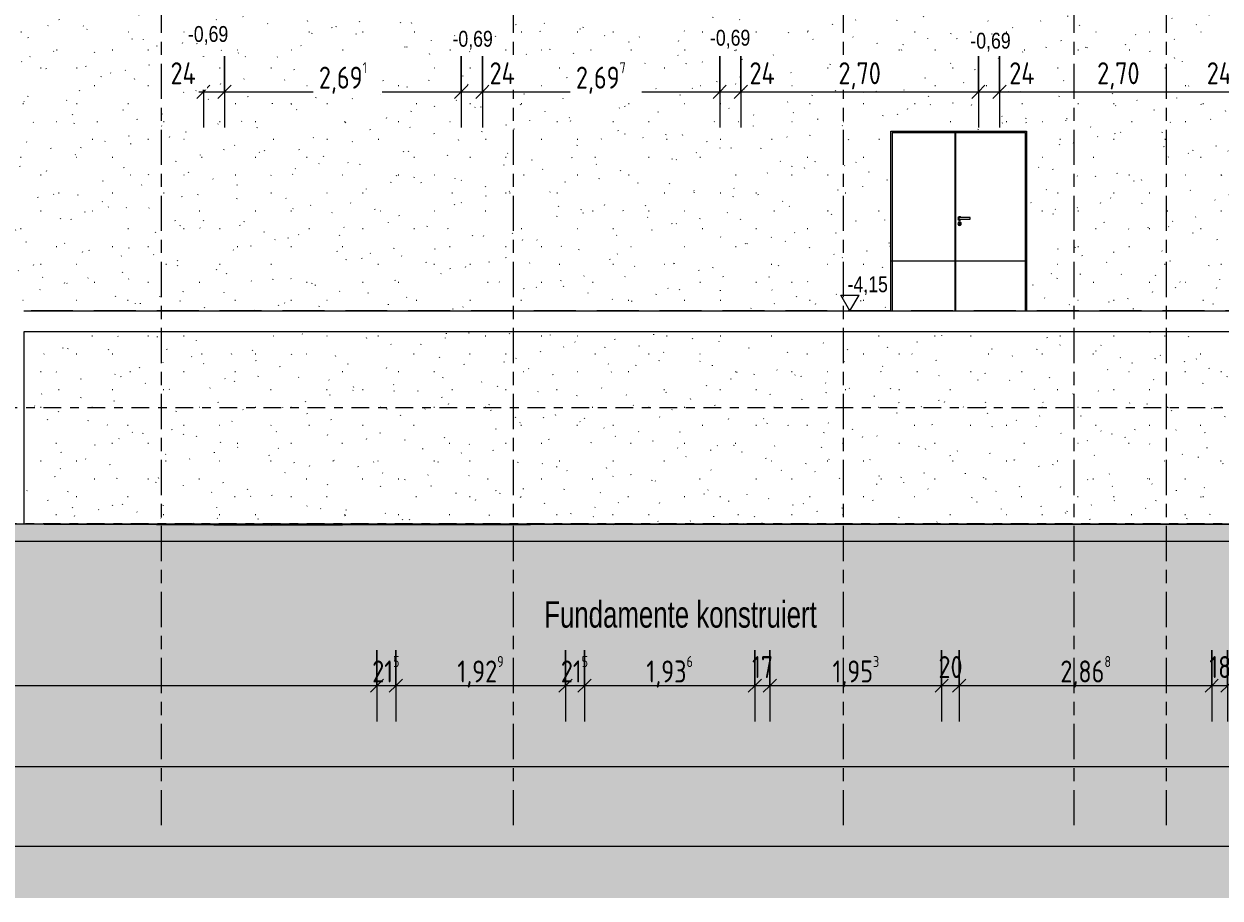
# Model space of a CAD drawing. Header units: metres. Extents: x -28 to 176, y -14 to 869.
# Tile 52 of 60: x 79 to 92, y -14 to -4. Entities that reach past the tile are written whole.
import ezdxf

# ---------------------------------------------------------------- set-up
doc = ezdxf.new("R2010")
doc.units = ezdxf.units.M
for name, pattern in [('_Ebene_', [0.4, 0.2, -0.1, 0, -0.1]), ('_Rasterlinie_', [0.75, 0.4, -0.1, 0.15, -0.1]), ('Abgebrochen', [0.714375, 0.47625, -0.238125])]:
    doc.linetypes.add(name, pattern=pattern)
for name, color, linetype, lineweight in [('A_Bem', 7, 'Continuous', 5), ('A_Bem-100', 7, 'Continuous', 5), ('A_Detailelemente', 7, 'Continuous', 9), ('A_Ebenen', 130, 'Continuous', 5), ('A_Geschossdecken', 7, 'Continuous', 5), ('A_Geschossdecken_Schraffur', 7, 'Continuous', 5), ('A_Hoehenkoten', 124, 'Continuous', 5), ('A_Linien_Feine Linien', 7, 'Continuous', 5), ('A_Linien_Raumtrennung', 7, 'Continuous', 5), ('A_Notizen', 130, 'Continuous', 5), ('A_Raster', 128, 'Continuous', 5), ('A_Tuer', 128, 'Continuous', 5), ('A_Türen_Element', 128, 'Continuous', 5), ('A_Türen_Rahmen', 128, 'Continuous', 5), ('A_Wand', 244, 'Continuous', 5), ('A_Wände_Oberflächenschraffur', 244, 'Continuous', 5)]:
    doc.layers.add(name, color=color, linetype=linetype, lineweight=lineweight)
doc.styles.add('Arial', font='arial.ttf', dxfattribs={"width": 0.8, "height": 0.18})
doc.styles.add('Arial_1', font='arial.ttf', dxfattribs={"width": 0.7, "height": 0.3})
doc.styles.add('ISOCPEUR_1', font='isocpeur.ttf', dxfattribs={"width": 0.8, "height": 0.25})
doc.dimstyles.new('BLB-Standard_2_5_Aussen', dxfattribs={"dimscale": 0.3048, "dimtxt": 0.248995, "dimasz": 0.492126, "dimexe": 1.32874, "dimexo": 0.0625, "dimgap": 0.032808, "dimtad": 1, "dimrnd": 0.001, "dimzin": 0, "dimdsep": 46, "dimtxsty": 'ISOCPEUR_1', "dimblk1": 'OBLIQUE', "dimblk2": 'OBLIQUE', "dimsah": 1, "dimcen": 0.09, "dimdle": 0.164042, "dimazin": 0, "dimtfac": 1, "dimtdec": 4, "dimtix": 1, "dimtmove": 0, "dimatfit": 3, "dimfxl": 1.32874, "dimfxlon": 1, "dimtvp": 1, "dimtolj": 1, "dimtzin": 0, "dimarcsym": 2})
doc.dimstyles.new('BLB-Standard_2_5_Aussen_1', dxfattribs={"dimscale": 0.3048, "dimtxt": 0.248995, "dimasz": 0.492126, "dimexe": 1.32874, "dimexo": 0.0625, "dimgap": 0.032808, "dimtad": 1, "dimdec": 1, "dimlfac": 100, "dimrnd": 0.1, "dimdsep": 46, "dimtxsty": 'ISOCPEUR_1', "dimblk1": 'OBLIQUE', "dimblk2": 'OBLIQUE', "dimsah": 1, "dimcen": 0.09, "dimdle": 0.164042, "dimazin": 0, "dimtfac": 1, "dimtdec": 4, "dimtix": 1, "dimtmove": 0, "dimatfit": 3, "dimfxl": 1.32874, "dimfxlon": 1, "dimtvp": 1, "dimtolj": 1, "dimtzin": 0, "dimarcsym": 2})
doc.dimstyles.new('BLB-Standard_2_5_Aussen_maskiert', dxfattribs={"dimscale": 0.3048, "dimtxt": 0.248995, "dimasz": 0.492126, "dimexe": 1.32874, "dimexo": 0.0625, "dimgap": 0.032808, "dimtad": 1, "dimrnd": 0.001, "dimzin": 0, "dimdsep": 46, "dimtxsty": 'ISOCPEUR_1', "dimblk1": 'OBLIQUE', "dimblk2": 'OBLIQUE', "dimsah": 1, "dimcen": 0.09, "dimdle": 0.164042, "dimazin": 0, "dimtfac": 1, "dimtdec": 4, "dimtix": 1, "dimtmove": 0, "dimatfit": 3, "dimfxl": 1.32874, "dimfxlon": 1, "dimtvp": 1, "dimtfill": 1, "dimtolj": 1, "dimtzin": 0, "dimarcsym": 2})
doc.dimstyles.new('BLB-Standard_2_5_Aussen_maskiert_2', dxfattribs={"dimscale": 0.3048, "dimtxt": 0.248995, "dimasz": 0.492126, "dimexe": 1.32874, "dimexo": 0.0625, "dimgap": 0.032808, "dimtad": 1, "dimdec": 1, "dimlfac": 100, "dimrnd": 0.1, "dimdsep": 46, "dimtxsty": 'ISOCPEUR_1', "dimblk1": 'OBLIQUE', "dimblk2": 'OBLIQUE', "dimsah": 1, "dimcen": 0.09, "dimdle": 0.164042, "dimazin": 0, "dimtfac": 1, "dimtdec": 4, "dimtix": 1, "dimtmove": 2, "dimatfit": 3, "dimfxl": 1.32874, "dimfxlon": 1, "dimtvp": 1, "dimtfill": 1, "dimtolj": 1, "dimtzin": 0, "dimarcsym": 2})
pattern_1 = [(0, (65.61918, 18.958), (0.813, 0.203), [0.007, -0.603, 0.007, -0.603, -3.251]), (0, (65.61918, 18.958), (0.813, 0.203), [-1.219, 0.007, -1.212, 0.007, -0.603, -1.422]), (0, (65.61918, 18.958), (0.813, 0.203), [-3.048, 0.007, -0.4, 0.007, -1.009]), (120, (65.92418, 19.06), (-0.5823032, 0.6025787), [0.007, -0.603, 0.007, -0.603, -3.251]), (120, (65.92418, 19.06), (-0.5823032, 0.6025787), [-1.219, 0.007, -1.212, 0.007, -0.603, -1.422]), (120, (65.92418, 19.06), (-0.5823032, 0.6025787), [-3.048, 0.007, -0.4, 0.007, -1.009]), (240, (66.02618, 19.466), (-0.2306968, -0.8055787), [0.007, -0.603, 0.007, -0.603, -3.251]), (240, (66.02618, 19.466), (-0.2306968, -0.8055787), [-1.219, 0.007, -1.212, 0.007, -0.603, -1.422]), (240, (66.02618, 19.466), (-0.2306968, -0.8055787), [-3.048, 0.007, -0.4, 0.007, -1.009])]

# ---------------------------------------------------------------- blocks, each defined once
blk = doc.blocks.new('TU DF 2 - Stahl-Eckzarge flächenbündig - DL - 1200 x 2001-8070514-D')
at = {"layer": 'A_Tuer', "color": 250, "lineweight": 9}
for p, q in [((17.048, -5.969), (17.048, -5.957)), ((17.05, -5.875), (17.05, -5.875)), ((17.05, -5.885), (17.05, -5.885)), ((17.17, -5.885), (17.05, -5.885)), ((17.05, -5.885), (17.05, -5.885)), ((17.17, -5.885), (17.05, -5.885)), ((17.05, -5.905), (17.05, -5.905)), ((17.05, -5.905), (17.17, -5.905)), ((17.05, -5.905), (17.05, -5.905)), ((17.05, -5.905), (17.17, -5.905)), ((17.05, -5.915), (17.05, -5.915)), ((17.05, -5.935), (17.05, -5.935)), ((17.05, -5.975), (17.05, -5.975)), ((17.053, -5.957), (17.053, -5.969))]:
    blk.add_line(p, q, dxfattribs=at)
for centre, major_axis, ratio, start_param, end_param in [((17.05, -5.895), (0, 0.02), 0.999999, 5.235988, 7.853982), ((17.05, -5.895), (0, 0.02), 0.999999, 1.570796, 4.18879), ((17.05, -5.955), (0, 0.02), 0.999999, 4.712389, 7.853982), ((17.05, -5.955), (0, 0.02), 0.999999, 1.570796, 4.712389), ((17.05, -5.95), (0, 0.00699), 0.999999, 3.491891, 9.074479), ((17.05, -5.969), (0, 0.0024), 0.999999, 1.570796, 4.712389), ((17.17, -5.895), (0, 0.01), 0.001043, 4.712389, 6.283185), ((17.17, -5.895), (0, 0.01), 0.001043, 4.712389, 6.283185), ((17.17, -5.895), (0, 0.01), 0.001043, 3.141593, 4.712389), ((17.17, -5.895), (0, 0.01), 0.001043, 3.141593, 4.712389)]:
    blk.add_ellipse(centre, major_axis=major_axis, ratio=ratio, start_param=start_param, end_param=end_param, dxfattribs=at)
for points, knots in [([(17.04, -5.895), (17.04, -5.894), (17.04, -5.893), (17.041, -5.891), (17.042, -5.89), (17.042, -5.889), (17.043, -5.889), (17.043, -5.888), (17.044, -5.887), (17.045, -5.887), (17.046, -5.886), (17.046, -5.886), (17.047, -5.886), (17.048, -5.885), (17.048, -5.885), (17.049, -5.885), (17.05, -5.885), (17.05, -5.885), (17.05, -5.885)], [0, 0, 0, 0, 0.0833333, 0.125, 0.1666667, 0.2083333, 0.2291667, 0.25, 0.2916667, 0.3333333, 0.3541667, 0.375, 0.3958333, 0.4166667, 0.4375, 0.4583333, 0.4791667, 0.5, 0.5, 0.5, 0.5]), ([(17.04, -5.895), (17.04, -5.894), (17.04, -5.893), (17.041, -5.891), (17.042, -5.89), (17.042, -5.889), (17.043, -5.889), (17.043, -5.888), (17.044, -5.887), (17.045, -5.887), (17.046, -5.886), (17.046, -5.886), (17.047, -5.886), (17.048, -5.885), (17.048, -5.885), (17.049, -5.885), (17.05, -5.885), (17.05, -5.885), (17.05, -5.885)], [0, 0, 0, 0, 0.0833333, 0.125, 0.1666667, 0.2083333, 0.2291667, 0.25, 0.2916667, 0.3333333, 0.3541667, 0.375, 0.3958333, 0.4166667, 0.4375, 0.4583333, 0.4791667, 0.5, 0.5, 0.5, 0.5]), ([(17.05, -5.905), (17.05, -5.905), (17.05, -5.905), (17.049, -5.905), (17.048, -5.905), (17.048, -5.905), (17.047, -5.905), (17.046, -5.904), (17.046, -5.904), (17.045, -5.904), (17.045, -5.903), (17.044, -5.903), (17.043, -5.902), (17.043, -5.902), (17.042, -5.901), (17.042, -5.9), (17.041, -5.899), (17.04, -5.897), (17.04, -5.896), (17.04, -5.895)], [0.5, 0.5, 0.5, 0.5, 0.5208333, 0.5416667, 0.5625, 0.5833333, 0.6041667, 0.625, 0.6458333, 0.6666667, 0.6875, 0.7083333, 0.75, 0.7708333, 0.7916667, 0.8333333, 0.875, 0.9166667, 1, 1, 1, 1]), ([(17.05, -5.905), (17.05, -5.905), (17.05, -5.905), (17.049, -5.905), (17.048, -5.905), (17.048, -5.905), (17.047, -5.905), (17.046, -5.904), (17.046, -5.904), (17.045, -5.904), (17.045, -5.903), (17.044, -5.903), (17.043, -5.902), (17.043, -5.902), (17.042, -5.901), (17.042, -5.9), (17.041, -5.899), (17.04, -5.897), (17.04, -5.896), (17.04, -5.895)], [0.5, 0.5, 0.5, 0.5, 0.5208333, 0.5416667, 0.5625, 0.5833333, 0.6041667, 0.625, 0.6458333, 0.6666667, 0.6875, 0.7083333, 0.75, 0.7708333, 0.7916667, 0.8333333, 0.875, 0.9166667, 1, 1, 1, 1])]:
    blk.add_open_spline(points, degree=3, knots=knots, dxfattribs=at)
at = {"layer": 'A_Türen_Element', "color": 250, "lineweight": 9}
for p, q in [((17.001, -6.945), (17.001, -4.92)), ((17.005, -4.92), (17.005, -6.945))]:
    blk.add_line(p, q, dxfattribs=at)
at = {"layer": 'A_Türen_Rahmen', "color": 250, "lineweight": 9}
for p, q in [((16.285, -4.92), (16.285, -6.945)), ((16.285, -4.92), (17.795, -4.92)), ((17.795, -4.92), (17.795, -6.945)), ((17.81, -6.945), (17.81, -4.905))]:
    blk.add_line(p, q, dxfattribs=at)
blk = doc.blocks.new('DIMBLOCK75-D')
at = {"layer": 'A_Bem-100'}
for p, q in [((57.242, -11.718), (57.242, -12.528)), ((57.242, -12.123), (57.242, -11.718)), ((94.755, -11.718), (94.755, -12.528)), ((94.755, -12.123), (94.755, -11.718)), ((94.755, -12.123), (57.242, -12.123))]:
    blk.add_line(p, q, dxfattribs=at)
at = {"layer": 'A_Bem-100', "lineweight": 9}
for p, q in [((57.242, -12.123), (57.317, -12.048)), ((94.755, -12.123), (94.83, -12.048)), ((57.242, -12.123), (57.167, -12.198)), ((94.755, -12.123), (94.68, -12.198))]:
    blk.add_line(p, q, dxfattribs=at)
at = {"layer": 'A_Bem-100', "color": 0, "insert": (75.665, -11.786), "char_height": 0.25, "width": 0.80072, "attachment_point": 1, "line_spacing_factor": 1.149209, "style": 'ISOCPEUR_1'}
blk.add_mtext('37,51\\A2\\H0.5x;\\S2^  ;\\H2x;', dxfattribs=at)
blk = doc.blocks.new('_Oblique')
at = {"color": 0, "linetype": 'ByBlock', "lineweight": -2}
blk.add_line((-0.5, -0.5), (0.5, 0.5), dxfattribs=at)
blk = doc.blocks.new('DIMBLOCK79-D')
at = {"layer": 'A_Bem-100'}
for p, q in [((92.128, -10.798), (92.128, -11.608)), ((92.128, -11.203), (92.128, -10.798)), ((92.308, -10.798), (92.308, -11.608)), ((92.308, -11.203), (92.308, -10.798)), ((92.308, -11.203), (92.128, -11.203))]:
    blk.add_line(p, q, dxfattribs=at)
at = {"layer": 'A_Bem-100', "lineweight": 9}
for p, q in [((92.128, -11.203), (92.203, -11.128)), ((92.308, -11.203), (92.383, -11.128)), ((92.128, -11.203), (92.053, -11.278)), ((92.308, -11.203), (92.233, -11.278))]:
    blk.add_line(p, q, dxfattribs=at)
at = {"layer": 'A_Bem-100', "color": 0, "insert": (92.101, -10.866), "char_height": 0.25, "width": 0.28085, "attachment_point": 1, "line_spacing_factor": 1.149209, "style": 'ISOCPEUR_1'}
blk.add_mtext('18', dxfattribs=at)
blk = doc.blocks.new('DIMBLOCK80-D')
at = {"layer": 'A_Bem-100'}
for p, q in [((89.259, -10.798), (89.259, -11.608)), ((89.259, -11.203), (89.259, -10.798)), ((92.128, -10.798), (92.128, -11.608)), ((92.128, -11.203), (92.128, -10.798)), ((92.128, -11.203), (89.259, -11.203))]:
    blk.add_line(p, q, dxfattribs=at)
at = {"layer": 'A_Bem-100', "lineweight": 9}
for p, q in [((89.259, -11.203), (89.334, -11.128)), ((92.128, -11.203), (92.203, -11.128)), ((89.259, -11.203), (89.184, -11.278)), ((92.128, -11.203), (92.053, -11.278))]:
    blk.add_line(p, q, dxfattribs=at)
at = {"layer": 'A_Bem-100', "color": 0, "insert": (90.408, -10.866), "char_height": 0.25, "width": 0.68419, "attachment_point": 1, "line_spacing_factor": 1.149209, "style": 'ISOCPEUR_1'}
blk.add_mtext('2,86\\A2\\H0.5x;\\S8^  ;\\H2x;', dxfattribs=at)
blk = doc.blocks.new('DIMBLOCK81-D')
at = {"layer": 'A_Bem-100'}
for p, q in [((89.059, -10.798), (89.059, -11.608)), ((89.059, -11.203), (89.059, -10.798)), ((89.259, -10.798), (89.259, -11.608)), ((89.259, -11.203), (89.259, -10.798)), ((89.259, -11.203), (89.059, -11.203))]:
    blk.add_line(p, q, dxfattribs=at)
at = {"layer": 'A_Bem-100', "lineweight": 9}
for p, q in [((89.059, -11.203), (89.134, -11.128)), ((89.259, -11.203), (89.334, -11.128)), ((89.059, -11.203), (88.984, -11.278)), ((89.259, -11.203), (89.184, -11.278))]:
    blk.add_line(p, q, dxfattribs=at)
at = {"layer": 'A_Bem-100', "color": 0, "insert": (89.023, -10.866), "char_height": 0.25, "width": 0.32865, "attachment_point": 1, "line_spacing_factor": 1.149209, "style": 'ISOCPEUR_1'}
blk.add_mtext('20', dxfattribs=at)
blk = doc.blocks.new('DIMBLOCK82-D')
at = {"layer": 'A_Bem-100'}
for p, q in [((87.106, -10.798), (87.106, -11.608)), ((87.106, -11.203), (87.106, -10.798)), ((89.059, -10.798), (89.059, -11.608)), ((89.059, -11.203), (89.059, -10.798)), ((89.059, -11.203), (87.106, -11.203))]:
    blk.add_line(p, q, dxfattribs=at)
at = {"layer": 'A_Bem-100', "lineweight": 9}
for p, q in [((87.106, -11.203), (87.181, -11.128)), ((89.059, -11.203), (89.134, -11.128)), ((87.106, -11.203), (87.031, -11.278)), ((89.059, -11.203), (88.984, -11.278))]:
    blk.add_line(p, q, dxfattribs=at)
at = {"layer": 'A_Bem-100', "color": 0, "insert": (87.818, -10.866), "char_height": 0.25, "width": 0.63639, "attachment_point": 1, "line_spacing_factor": 1.149209, "style": 'ISOCPEUR_1'}
blk.add_mtext('1,95\\A2\\H0.5x;\\S3^  ;\\H2x;', dxfattribs=at)
blk = doc.blocks.new('DIMBLOCK83-D')
at = {"layer": 'A_Bem-100'}
for p, q in [((86.936, -10.798), (86.936, -11.608)), ((86.936, -11.203), (86.936, -10.798)), ((87.106, -10.798), (87.106, -11.608)), ((87.106, -11.203), (87.106, -10.798)), ((87.106, -11.203), (86.936, -11.203))]:
    blk.add_line(p, q, dxfattribs=at)
at = {"layer": 'A_Bem-100', "lineweight": 9}
for p, q in [((86.936, -11.203), (87.011, -11.128)), ((87.106, -11.203), (87.181, -11.128)), ((86.936, -11.203), (86.861, -11.278)), ((87.106, -11.203), (87.031, -11.278))]:
    blk.add_line(p, q, dxfattribs=at)
at = {"layer": 'A_Bem-100', "color": 0, "insert": (86.904, -10.866), "char_height": 0.25, "width": 0.28085, "attachment_point": 1, "line_spacing_factor": 1.149209, "style": 'ISOCPEUR_1'}
blk.add_mtext('17', dxfattribs=at)
blk = doc.blocks.new('DIMBLOCK84-D')
at = {"layer": 'A_Bem-100'}
for p, q in [((85, -10.798), (85, -11.608)), ((85, -11.203), (85, -10.798)), ((86.936, -10.798), (86.936, -11.608)), ((86.936, -11.203), (86.936, -10.798)), ((86.936, -11.203), (85, -11.203))]:
    blk.add_line(p, q, dxfattribs=at)
at = {"layer": 'A_Bem-100', "lineweight": 9}
for p, q in [((85, -11.203), (85.075, -11.128)), ((86.936, -11.203), (87.011, -11.128)), ((85, -11.203), (84.925, -11.278)), ((86.936, -11.203), (86.861, -11.278))]:
    blk.add_line(p, q, dxfattribs=at)
at = {"layer": 'A_Bem-100', "color": 0, "insert": (85.703, -10.866), "char_height": 0.25, "width": 0.63639, "attachment_point": 1, "line_spacing_factor": 1.149209, "style": 'ISOCPEUR_1'}
blk.add_mtext('1,93\\A2\\H0.5x;\\S6^  ;\\H2x;', dxfattribs=at)
blk = doc.blocks.new('DIMBLOCK85-D')
at = {"layer": 'A_Bem-100'}
for p, q in [((84.785, -10.798), (84.785, -11.608)), ((84.785, -11.203), (84.785, -10.798)), ((85, -10.798), (85, -11.608)), ((85, -11.203), (85, -10.798)), ((85, -11.203), (84.785, -11.203))]:
    blk.add_line(p, q, dxfattribs=at)
at = {"layer": 'A_Bem-100', "lineweight": 9}
for p, q in [((84.785, -11.203), (84.86, -11.128)), ((85, -11.203), (85.075, -11.128)), ((84.785, -11.203), (84.71, -11.278)), ((85, -11.203), (84.925, -11.278))]:
    blk.add_line(p, q, dxfattribs=at)
at = {"layer": 'A_Bem-100', "color": 0, "insert": (84.731, -10.866), "char_height": 0.25, "width": 0.38841, "attachment_point": 1, "line_spacing_factor": 1.149209, "style": 'ISOCPEUR_1'}
blk.add_mtext('21\\A2\\H0.5x;\\S5^  ;\\H2x;', dxfattribs=at)
blk = doc.blocks.new('DIMBLOCK86-D')
at = {"layer": 'A_Bem-100'}
for p, q in [((82.856, -10.798), (82.856, -11.608)), ((82.856, -11.203), (82.856, -10.798)), ((84.785, -10.798), (84.785, -11.608)), ((84.785, -11.203), (84.785, -10.798)), ((84.785, -11.203), (82.856, -11.203))]:
    blk.add_line(p, q, dxfattribs=at)
at = {"layer": 'A_Bem-100', "lineweight": 9}
for p, q in [((82.856, -11.203), (82.931, -11.128)), ((84.785, -11.203), (84.86, -11.128)), ((82.856, -11.203), (82.781, -11.278)), ((84.785, -11.203), (84.71, -11.278))]:
    blk.add_line(p, q, dxfattribs=at)
at = {"layer": 'A_Bem-100', "color": 0, "insert": (83.555, -10.866), "char_height": 0.25, "width": 0.63639, "attachment_point": 1, "line_spacing_factor": 1.149209, "style": 'ISOCPEUR_1'}
blk.add_mtext('1,92\\A2\\H0.5x;\\S9^  ;\\H2x;', dxfattribs=at)
blk = doc.blocks.new('DIMBLOCK87-D')
at = {"layer": 'A_Bem-100'}
for p, q in [((82.641, -10.798), (82.641, -11.608)), ((82.641, -11.203), (82.641, -10.798)), ((82.856, -10.798), (82.856, -11.608)), ((82.856, -11.203), (82.856, -10.798)), ((82.856, -11.203), (82.641, -11.203))]:
    blk.add_line(p, q, dxfattribs=at)
at = {"layer": 'A_Bem-100', "lineweight": 9}
for p, q in [((82.641, -11.203), (82.716, -11.128)), ((82.856, -11.203), (82.931, -11.128)), ((82.641, -11.203), (82.566, -11.278)), ((82.856, -11.203), (82.781, -11.278))]:
    blk.add_line(p, q, dxfattribs=at)
at = {"layer": 'A_Bem-100', "color": 0, "insert": (82.587, -10.866), "char_height": 0.25, "width": 0.38841, "attachment_point": 1, "line_spacing_factor": 1.149209, "style": 'ISOCPEUR_1'}
blk.add_mtext('21\\A2\\H0.5x;\\S5^  ;\\H2x;', dxfattribs=at)
blk = doc.blocks.new('DIMBLOCK88-D')
at = {"layer": 'A_Bem-100'}
for p, q in [((57.329, -10.798), (57.329, -11.608)), ((57.329, -11.203), (57.329, -10.798)), ((82.641, -10.798), (82.641, -11.608)), ((82.641, -11.203), (82.641, -10.798)), ((82.641, -11.203), (57.329, -11.203))]:
    blk.add_line(p, q, dxfattribs=at)
at = {"layer": 'A_Bem-100', "lineweight": 9}
for p, q in [((57.329, -11.203), (57.404, -11.128)), ((82.641, -11.203), (82.716, -11.128)), ((57.329, -11.203), (57.254, -11.278)), ((82.641, -11.203), (82.566, -11.278))]:
    blk.add_line(p, q, dxfattribs=at)
at = {"layer": 'A_Bem-100', "color": 0, "insert": (69.651, -10.866), "char_height": 0.25, "width": 0.80072, "attachment_point": 1, "line_spacing_factor": 1.149209, "style": 'ISOCPEUR_1'}
blk.add_mtext('25,31\\A2\\H0.5x;\\S2^  ;\\H2x;', dxfattribs=at)
blk = doc.blocks.new('DIMBLOCK97-D')
at = {"layer": 'A_Bem-100'}
for p, q in [((56.962, -12.624), (56.962, -13.434)), ((56.962, -13.029), (56.962, -12.624)), ((95.158, -12.624), (95.158, -13.434)), ((95.158, -13.029), (95.158, -12.624)), ((95.208, -13.029), (56.962, -13.029))]:
    blk.add_line(p, q, dxfattribs=at)
at = {"layer": 'A_Bem-100', "lineweight": 9}
for p, q in [((56.962, -13.029), (56.887, -13.104)), ((56.962, -13.029), (57.037, -12.954)), ((95.158, -13.029), (95.083, -13.104)), ((95.158, -13.029), (95.233, -12.954))]:
    blk.add_line(p, q, dxfattribs=at)
at = {"layer": 'A_Bem-100', "color": 0, "insert": (75.727, -12.692), "char_height": 0.25, "width": 0.80072, "attachment_point": 1, "line_spacing_factor": 1.149209, "style": 'ISOCPEUR_1'}
blk.add_mtext('38,19\\A2\\H0.5x;\\S6^  ;\\H2x;', dxfattribs=at)
blk = doc.blocks.new('Höhenkoten - leer-6237472-D')
at = {"layer": 'A_Hoehenkoten'}
for p, q in [((-13.609, -9.185), (-13.817, -9.185)), ((-13.713, -9.365), (-13.817, -9.185)), ((-13.713, -9.365), (-13.609, -9.185))]:
    blk.add_line(p, q, dxfattribs=at)
blk = doc.blocks.new('DIMBLOCK116-D')
at = {"layer": 'A_Bem-100'}
for p, q in [((80.668, -4.053), (80.668, -4.863)), ((80.668, -4.458), (80.668, -4.053)), ((80.908, -4.053), (80.908, -4.863)), ((80.908, -4.458), (80.908, -4.053)), ((80.618, -4.458), (80.908, -4.458))]:
    blk.add_line(p, q, dxfattribs=at)
at = {"layer": 'A_Bem-100', "lineweight": 9}
for p, q in [((80.668, -4.458), (80.593, -4.533)), ((80.668, -4.458), (80.743, -4.383)), ((80.908, -4.458), (80.833, -4.533)), ((80.908, -4.458), (80.983, -4.383))]:
    blk.add_line(p, q, dxfattribs=at)
at = {"layer": 'A_Bem-100', "color": 0, "insert": (80.295, -4.121), "char_height": 0.25, "width": 0.35255, "attachment_point": 1, "line_spacing_factor": 1.149209, "style": 'ISOCPEUR_1', "bg_fill": 3, "box_fill_scale": 1.25, "bg_fill_color": 256, "bg_fill_true_color": 13158600, "bg_fill_transparency": 0}
blk.add_mtext('24', dxfattribs=at)
blk = doc.blocks.new('DIMBLOCK117-D')
at = {"layer": 'A_Bem-100'}
for p, q in [((80.908, -4.053), (80.908, -4.863)), ((80.908, -4.458), (80.908, -4.053)), ((83.599, -4.053), (83.599, -4.863)), ((83.599, -4.458), (83.599, -4.053)), ((80.908, -4.458), (83.599, -4.458))]:
    blk.add_line(p, q, dxfattribs=at)
at = {"layer": 'A_Bem-100', "lineweight": 9}
for p, q in [((80.908, -4.458), (80.833, -4.533)), ((80.908, -4.458), (80.983, -4.383)), ((83.599, -4.458), (83.524, -4.533)), ((83.599, -4.458), (83.674, -4.383))]:
    blk.add_line(p, q, dxfattribs=at)
at = {"layer": 'A_Bem-100', "color": 0, "insert": (81.981, -4.121), "char_height": 0.25, "width": 0.65432, "attachment_point": 1, "line_spacing_factor": 1.149209, "style": 'ISOCPEUR_1', "bg_fill": 3, "box_fill_scale": 1.25, "bg_fill_color": 256, "bg_fill_true_color": 13158600, "bg_fill_transparency": 0}
blk.add_mtext('2,69\\A2\\H0.5x;\\S1^  ;\\H2x;', dxfattribs=at)
blk = doc.blocks.new('DIMBLOCK118-D')
at = {"layer": 'A_Bem-100'}
for p, q in [((83.599, -4.053), (83.599, -4.863)), ((83.599, -4.458), (83.599, -4.053)), ((83.839, -4.053), (83.839, -4.863)), ((83.839, -4.458), (83.839, -4.053)), ((83.599, -4.458), (83.839, -4.458))]:
    blk.add_line(p, q, dxfattribs=at)
at = {"layer": 'A_Bem-100', "lineweight": 9}
for p, q in [((83.599, -4.458), (83.524, -4.533)), ((83.599, -4.458), (83.674, -4.383)), ((83.839, -4.458), (83.764, -4.533)), ((83.839, -4.458), (83.914, -4.383))]:
    blk.add_line(p, q, dxfattribs=at)
at = {"layer": 'A_Bem-100', "color": 0, "insert": (83.921, -4.121), "char_height": 0.25, "width": 0.35255, "attachment_point": 1, "line_spacing_factor": 1.149209, "style": 'ISOCPEUR_1', "bg_fill": 3, "box_fill_scale": 1.25, "bg_fill_color": 256, "bg_fill_true_color": 13158600, "bg_fill_transparency": 0}
blk.add_mtext('24', dxfattribs=at)
blk = doc.blocks.new('DIMBLOCK119-D')
at = {"layer": 'A_Bem-100'}
for p, q in [((83.839, -4.053), (83.839, -4.863)), ((83.839, -4.458), (83.839, -4.053)), ((86.536, -4.053), (86.536, -4.863)), ((86.536, -4.458), (86.536, -4.053)), ((83.839, -4.458), (86.536, -4.458))]:
    blk.add_line(p, q, dxfattribs=at)
at = {"layer": 'A_Bem-100', "lineweight": 9}
for p, q in [((83.839, -4.458), (83.764, -4.533)), ((83.839, -4.458), (83.914, -4.383)), ((86.536, -4.458), (86.461, -4.533)), ((86.536, -4.458), (86.611, -4.383))]:
    blk.add_line(p, q, dxfattribs=at)
at = {"layer": 'A_Bem-100', "color": 0, "insert": (84.902, -4.121), "char_height": 0.25, "width": 0.68419, "attachment_point": 1, "line_spacing_factor": 1.149209, "style": 'ISOCPEUR_1', "bg_fill": 3, "box_fill_scale": 1.25, "bg_fill_color": 256, "bg_fill_true_color": 13158600, "bg_fill_transparency": 0}
blk.add_mtext('2,69\\A2\\H0.5x;\\S7^  ;\\H2x;', dxfattribs=at)
blk = doc.blocks.new('DIMBLOCK120-D')
at = {"layer": 'A_Bem-100'}
for p, q in [((86.536, -4.053), (86.536, -4.863)), ((86.536, -4.458), (86.536, -4.053)), ((86.776, -4.053), (86.776, -4.863)), ((86.776, -4.458), (86.776, -4.053)), ((86.536, -4.458), (86.776, -4.458))]:
    blk.add_line(p, q, dxfattribs=at)
at = {"layer": 'A_Bem-100', "lineweight": 9}
for p, q in [((86.536, -4.458), (86.461, -4.533)), ((86.536, -4.458), (86.611, -4.383)), ((86.776, -4.458), (86.701, -4.533)), ((86.776, -4.458), (86.851, -4.383))]:
    blk.add_line(p, q, dxfattribs=at)
at = {"layer": 'A_Bem-100', "color": 0, "insert": (86.875, -4.121), "char_height": 0.25, "width": 0.35255, "attachment_point": 1, "line_spacing_factor": 1.149209, "style": 'ISOCPEUR_1', "bg_fill": 3, "box_fill_scale": 1.25, "bg_fill_color": 256, "bg_fill_true_color": 13158600, "bg_fill_transparency": 0}
blk.add_mtext('24', dxfattribs=at)
blk = doc.blocks.new('DIMBLOCK121-D')
at = {"layer": 'A_Bem-100'}
for p, q in [((86.776, -4.053), (86.776, -4.863)), ((86.776, -4.458), (86.776, -4.053)), ((89.476, -4.053), (89.476, -4.863)), ((89.476, -4.458), (89.476, -4.053)), ((86.776, -4.458), (89.476, -4.458))]:
    blk.add_line(p, q, dxfattribs=at)
at = {"layer": 'A_Bem-100', "lineweight": 9}
for p, q in [((86.776, -4.458), (86.701, -4.533)), ((86.776, -4.458), (86.851, -4.383)), ((89.476, -4.458), (89.401, -4.533)), ((89.476, -4.458), (89.551, -4.383))]:
    blk.add_line(p, q, dxfattribs=at)
at = {"layer": 'A_Bem-100', "color": 0, "insert": (87.886, -4.121), "char_height": 0.25, "width": 0.57664, "attachment_point": 1, "line_spacing_factor": 1.149209, "style": 'ISOCPEUR_1', "bg_fill": 3, "box_fill_scale": 1.25, "bg_fill_color": 256, "bg_fill_true_color": 13158600, "bg_fill_transparency": 0}
blk.add_mtext('2,70', dxfattribs=at)
blk = doc.blocks.new('DIMBLOCK122-D')
at = {"layer": 'A_Bem-100'}
for p, q in [((89.476, -4.053), (89.476, -4.863)), ((89.476, -4.458), (89.476, -4.053)), ((89.716, -4.053), (89.716, -4.863)), ((89.716, -4.458), (89.716, -4.053)), ((89.476, -4.458), (89.716, -4.458))]:
    blk.add_line(p, q, dxfattribs=at)
at = {"layer": 'A_Bem-100', "lineweight": 9}
for p, q in [((89.476, -4.458), (89.401, -4.533)), ((89.476, -4.458), (89.551, -4.383)), ((89.716, -4.458), (89.641, -4.533)), ((89.716, -4.458), (89.791, -4.383))]:
    blk.add_line(p, q, dxfattribs=at)
at = {"layer": 'A_Bem-100', "color": 0, "insert": (89.827, -4.121), "char_height": 0.25, "width": 0.35255, "attachment_point": 1, "line_spacing_factor": 1.149209, "style": 'ISOCPEUR_1', "bg_fill": 3, "box_fill_scale": 1.25, "bg_fill_color": 256, "bg_fill_true_color": 13158600, "bg_fill_transparency": 0}
blk.add_mtext('24', dxfattribs=at)
blk = doc.blocks.new('DIMBLOCK123-D')
at = {"layer": 'A_Bem-100'}
for p, q in [((89.716, -4.053), (89.716, -4.863)), ((89.716, -4.458), (89.716, -4.053)), ((92.416, -4.053), (92.416, -4.863)), ((92.416, -4.458), (92.416, -4.053)), ((89.716, -4.458), (92.416, -4.458))]:
    blk.add_line(p, q, dxfattribs=at)
at = {"layer": 'A_Bem-100', "lineweight": 9}
for p, q in [((89.716, -4.458), (89.641, -4.533)), ((89.716, -4.458), (89.791, -4.383)), ((92.416, -4.458), (92.341, -4.533)), ((92.416, -4.458), (92.491, -4.383))]:
    blk.add_line(p, q, dxfattribs=at)
at = {"layer": 'A_Bem-100', "color": 0, "insert": (90.826, -4.121), "char_height": 0.25, "width": 0.57664, "attachment_point": 1, "line_spacing_factor": 1.149209, "style": 'ISOCPEUR_1', "bg_fill": 3, "box_fill_scale": 1.25, "bg_fill_color": 256, "bg_fill_true_color": 13158600, "bg_fill_transparency": 0}
blk.add_mtext('2,70', dxfattribs=at)
blk = doc.blocks.new('DIMBLOCK124-D')
at = {"layer": 'A_Bem-100'}
for p, q in [((92.416, -4.053), (92.416, -4.863)), ((92.416, -4.458), (92.416, -4.053)), ((92.656, -4.053), (92.656, -4.863)), ((92.656, -4.458), (92.656, -4.053)), ((92.416, -4.458), (92.656, -4.458))]:
    blk.add_line(p, q, dxfattribs=at)
at = {"layer": 'A_Bem-100', "lineweight": 9}
for p, q in [((92.416, -4.458), (92.341, -4.533)), ((92.416, -4.458), (92.491, -4.383)), ((92.656, -4.458), (92.581, -4.533)), ((92.656, -4.458), (92.731, -4.383))]:
    blk.add_line(p, q, dxfattribs=at)
at = {"layer": 'A_Bem-100', "color": 0, "insert": (92.072, -4.121), "char_height": 0.25, "width": 0.35255, "attachment_point": 1, "line_spacing_factor": 1.149209, "style": 'ISOCPEUR_1', "bg_fill": 3, "box_fill_scale": 1.25, "bg_fill_color": 256, "bg_fill_true_color": 13158600, "bg_fill_transparency": 0}
blk.add_mtext('24', dxfattribs=at)

msp = doc.modelspace()

# ---------------------------------------------------------------- hatches: boundary and pattern name
at = {"layer": 'A_Detailelemente'}
msp.add_hatch(color=254, dxfattribs=at).paths.add_polyline_path([(92.5407, -13.615), (100.9718, -13.615), (100.9718, -9.369), (95.1584, -9.369), (95.1584, -9.5651), (95.5303, -9.5651), (95.5303, -10.0651), (94.3827, -10.0651), (94.3827, -9.5651), (57.5927, -9.5651), (57.5927, -10.0651), (56.6127, -10.0651), (56.6127, -9.5651), (56.9577, -9.5651), (56.9577, -7.1451), (51.6335, -7.1451), (51.6335, -8.2451), (51.8335, -8.2451), (51.8335, -9.0951), (51.1735, -9.0951), (51.1735, -8.2451), (48.0213, -8.2451), (48.0213, -9.0951), (47.3702, -9.0951), (47.3702, -9.3651), (41.0481, -9.3651), (41.0481, -13.615), (85.9909, -13.615)], flags=0)
at = {"layer": 'A_Geschossdecken_Schraffur', "lineweight": 9}
msp.add_hatch(color=253, dxfattribs=at).paths.add_polyline_path([(57.5927, -9.5651), (95.1584, -9.5651), (95.1584, -9.3651), (92.8391, -9.3725), (91.2861, -9.3708), (85.9909, -9.3718), (81.876, -9.3807), (81.4387, -9.3826), (78.8284, -9.3682), (77.1575, -9.3741), (76.3482, -9.3737), (72.234, -9.3649), (71.0099, -9.3648), (64.2013, -9.3569), (59.6453, -9.3568), (56.9622, -9.3651), (56.9622, -9.5651)], flags=0)
at = {"layer": 'A_Wände_Oberflächenschraffur'}
h = msp.add_hatch(dxfattribs=at)
h.set_pattern_fill('FP_62', style=0, pattern_type=2)
h.set_pattern_definition(pattern_1)
h.paths.add_polyline_path([(78.7586, -6.9451), (78.7586, -3.1651), (78.4986, -3.1651), (78.4986, -6.9451)], flags=0)
h = msp.add_hatch(dxfattribs=at)
h.set_pattern_fill('FP_62', style=0, pattern_type=2)
h.set_pattern_definition(pattern_1)
h.paths.add_polyline_path([(78.7586, -6.9451), (88.4827, -6.9451), (88.4827, -4.9051), (90.0227, -4.9051), (90.0227, -6.9451), (94.1502, -6.9451), (94.1502, -3.1651), (92.656, -3.1651), (92.656, -3.4851), (92.416, -3.4851), (92.416, -3.1651), (89.716, -3.1651), (89.716, -3.4851), (89.476, -3.4851), (89.476, -3.1651), (86.776, -3.1651), (86.776, -3.4851), (86.536, -3.4851), (86.536, -3.1651), (83.8389, -3.1651), (83.8389, -3.4851), (83.5973, -3.4851), (83.5973, -3.1651), (80.9082, -3.1651), (80.907, -3.4851), (80.6658, -3.4851), (80.6658, -3.1651), (78.7586, -3.1651), (78.7586, -4.2382)], flags=0)
h = msp.add_hatch(dxfattribs=at)
h.set_pattern_fill('FP_62', style=0, pattern_type=2)
h.set_pattern_definition(pattern_1)
h.paths.add_polyline_path([(87.567, -9.3651), (94.1502, -9.3651), (94.1502, -7.1851), (78.6289, -7.1851), (78.6289, -9.3651), (86.8013, -9.3651)], flags=0)

# ---------------------------------------------------------------- linework, layer by layer
at = {"layer": 'A_Ebenen', "color": 31, "linetype": 'Abgebrochen'}
msp.add_line((97.0457, -6.9451), (45.2253, -6.9451), dxfattribs=at)
at = {"layer": 'A_Ebenen', "color": 170, "linetype": '_Ebene_', "lineweight": 9}
for p, q in [((97.0531, -8.0451), (45.6559, -8.0451)), ((97.0457, -9.3651), (45.2253, -9.3651))]:
    msp.add_line(p, q, dxfattribs=at)
at = {"layer": 'A_Geschossdecken', "color": 250, "lineweight": 9}
for p, q in [((78.6287, -6.9451), (94.1502, -6.9451)), ((94.1502, -7.1851), (78.6289, -7.1851)), ((78.8284, -9.3682), (77.1575, -9.3741)), ((78.8284, -9.3682), (78.6286, -9.3684)), ((81.8013, -9.3684), (78.6289, -9.3651)), ((81.4387, -9.3826), (78.8284, -9.3682)), ((78.8577, -9.3684), (81.8013, -9.3684)), ((86.8013, -9.3651), (81.8013, -9.3684)), ((81.8013, -9.3684), (85.33, -9.3731)), ((81.8013, -9.3684), (81.8013, -9.381)), ((82.2499, -9.3793), (81.876, -9.3807)), ((86.5224, -9.3707), (82.2499, -9.3793)), ((85.9823, -9.3651), (87.567, -9.3651)), ((87.0084, -9.3708), (86.5224, -9.3707)), ((86.8013, -9.3651), (89.6345, -9.3708)), ((86.8013, -9.3651), (86.8013, -9.3708)), ((91.2861, -9.3708), (87.0084, -9.3708)), ((91.7048, -9.3708), (91.2861, -9.3708)), ((92.8391, -9.3725), (91.7048, -9.3708)), ((81.876, -9.3807), (81.4387, -9.3826))]:
    msp.add_line(p, q, dxfattribs=at)
at = {"layer": 'A_Linien_Feine Linien'}
msp.add_line((94.3827, -9.5651), (57.5927, -9.5651), dxfattribs=at)
at = {"layer": 'A_Linien_Raumtrennung', "color": 250, "lineweight": 9}
msp.add_line((88.4827, -6.3751), (90.0227, -6.3751), dxfattribs=at)
at = {"layer": 'A_Raster', "linetype": '_Rasterlinie_', "lineweight": 9}
for p, q in [((80.1938, -12.7877), (80.1938, 6.0538)), ((84.1938, -12.7877), (84.1938, 6.0538)), ((87.9438, -12.7877), (87.9438, 6.0538)), ((90.5638, -12.7877), (90.5638, 6.0538))]:
    msp.add_line(p, q, dxfattribs=at)
at = {"layer": 'A_Wand', "color": 250, "lineweight": 9}
for p, q in [((88.4827, -6.9451), (88.4827, -4.9051)), ((88.4827, -4.9051), (90.0227, -4.9051)), ((90.0227, -4.9051), (90.0227, -6.9451)), ((78.6289, -7.1851), (78.6289, -9.3651)), ((77.1064, -9.3651), (85.9823, -9.3651)), ((87.567, -9.3651), (95.1584, -9.3651))]:
    msp.add_line(p, q, dxfattribs=at)

# ---------------------------------------------------------------- block references
at = {"layer": 'A_Hoehenkoten', "extrusion": (0, 0, -1)}
msp.add_blockref('Höhenkoten - leer-6237472-D', (-74.3026, 2.42), dxfattribs=at)
at = {"layer": 'A_Tuer', "color": 250, "lineweight": 9}
msp.add_blockref('TU DF 2 - Stahl-Eckzarge flächenbündig - DL - 1200 x 2001-8070514-D', (72.2122, 0), dxfattribs=at)

# ---------------------------------------------------------------- texts
at = {"layer": 'A_Hoehenkoten', "char_height": 0.18, "width": 0.542095, "attachment_point": 1, "line_spacing_factor": 0.941778, "style": 'Arial'}
for s, insert in [('-0,69', (80.4925, -3.71)), ('-0,69', (83.4994, -3.7646)), ('-0,69', (86.4258, -3.7528)), ('-0,69', (89.3851, -3.7862)), ('-4,15', (87.9895, -6.5529))]:
    msp.add_mtext(s, dxfattribs=dict(at, insert=insert))
at = {"layer": 'A_Notizen', "color": 7, "insert": (84.542, -10.2431), "char_height": 0.3, "width": 3.832868, "attachment_point": 1, "style": 'Arial_1'}
msp.add_mtext('Fundamente konstruiert', dxfattribs=at)

# ---------------------------------------------------------------- dimensions: what is measured, and where the dimension line sits
at = {"layer": 'A_Bem'}
for base, p1, p2, text, dimstyle, override, picture, middle in [((57.3288, -11.2031), (82.641, -10.7981), (57.3288, -10.7981), '\\A1;25,31\\Q;{\\A1;{\\H0.5x;\\S2^ ;}}', 'BLB-Standard_2_5_Aussen', {"dimpost": '<>', "dimfxl": 25.312271}, 'DIMBLOCK88-D', (69.9849, -11.0431)), ((82.641, -11.2031), (82.856, -10.7981), (82.641, -10.7981), '\\A1;21\\Q;{\\A1;{\\H0.5x;\\S5^ ;}}', 'BLB-Standard_2_5_Aussen_1', {"dimpost": '<>', "dimfxl": 0.215}, 'DIMBLOCK87-D', (82.7485, -11.0681)), ((82.856, -11.2031), (84.7851, -10.7981), (82.856, -10.7981), '\\A1;1,92\\Q;{\\A1;{\\H0.5x;\\S9^ ;}}', 'BLB-Standard_2_5_Aussen', {"dimpost": '<>', "dimfxl": 1.929012}, 'DIMBLOCK86-D', (83.8206, -11.0431)), ((84.7851, -11.2031), (85.0001, -10.7981), (84.7851, -10.7981), '\\A1;21\\Q;{\\A1;{\\H0.5x;\\S5^ ;}}', 'BLB-Standard_2_5_Aussen_1', {"dimpost": '<>', "dimfxl": 0.215}, 'DIMBLOCK85-D', (84.8926, -11.0681)), ((85.0001, -11.2031), (86.9361, -10.7981), (85.0001, -10.7981), '\\A1;1,93\\Q;{\\A1;{\\H0.5x;\\S6^ ;}}', 'BLB-Standard_2_5_Aussen', {"dimpost": '<>', "dimfxl": 1.936056}, 'DIMBLOCK84-D', (85.9681, -11.0431)), ((87.1061, -11.2031), (89.0595, -10.7981), (87.1061, -10.7981), '\\A1;1,95\\Q;{\\A1;{\\H0.5x;\\S3^ ;}}', 'BLB-Standard_2_5_Aussen', {"dimpost": '<>', "dimfxl": 1.953381}, 'DIMBLOCK82-D', (88.0828, -11.0431)), ((89.2595, -11.2031), (92.1276, -10.7981), (89.2595, -10.7981), '\\A1;2,86\\Q;{\\A1;{\\H0.5x;\\S8^ ;}}', 'BLB-Standard_2_5_Aussen', {"dimpost": '<>', "dimfxl": 2.868087}, 'DIMBLOCK80-D', (90.6935, -11.0431)), ((57.2422, -12.1231), (94.7545, -11.7181), (57.2422, -11.7181), '\\A1;37,51\\Q;{\\A1;{\\H0.5x;\\S2^ ;}}', 'BLB-Standard_2_5_Aussen', {"dimpost": '<>', "dimfxl": 37.512307}, 'DIMBLOCK75-D', (75.9984, -11.9631)), ((56.9622, -13.0288), (95.1584, -12.6238), (56.9622, -12.6238), '\\A1;38,19\\Q;{\\A1;{\\H0.5x;\\S6^ ;}}', 'BLB-Standard_2_5_Aussen', {"dimpost": '<>', "dimfxl": 38.196158}, 'DIMBLOCK97-D', (76.0603, -12.8688))]:
    dim = msp.add_linear_dim(base=base, p1=p1, p2=p2, text=text, dimstyle=dimstyle, override=override, dxfattribs=at)
    dim.commit()
    dim.dimension.update_dxf_attribs({"geometry": picture, "text_midpoint": middle})
for base, p1, p2, override, picture, middle in [((86.9361, -11.2031), (87.1061, -10.7981), (86.9361, -10.7981), {"dimpost": '<>', "dimfxl": 0.17}, 'DIMBLOCK83-D', (87.0211, -11.0681)), ((89.0595, -11.2031), (89.2595, -10.7981), (89.0595, -10.7981), {"dimpost": '<>', "dimfxl": 0.200003}, 'DIMBLOCK81-D', (89.1595, -11.0681)), ((92.1276, -11.2031), (92.3076, -10.7981), (92.1276, -10.7981), {"dimpost": '<>', "dimfxl": 0.18}, 'DIMBLOCK79-D', (92.2176, -11.0681))]:
    dim = msp.add_linear_dim(base=base, p1=p1, p2=p2, dimstyle='BLB-Standard_2_5_Aussen_1', override=override, dxfattribs=at)
    dim.commit()
    dim.dimension.update_dxf_attribs({"geometry": picture, "text_midpoint": middle})

# ---------------------------------------------------------------- next in the draw order: dimensions: what is measured, and where the dimension line sits
dim = msp.add_linear_dim(base=(80.9082, -4.4578), p1=(80.6682, -4.0528), p2=(80.9082, -4.0528), dimstyle='BLB-Standard_2_5_Aussen_maskiert_2', override={"dimpost": '<>', "dimfxl": 0.240001}, dxfattribs=at)
dim.commit()
dim.dimension.update_dxf_attribs({"geometry": 'DIMBLOCK116-D', "text_midpoint": (80.4711, -4.2879), "dimtype": 160})

# ---------------------------------------------------------------- next in the draw order: dimensions: what is measured, and where the dimension line sits
dim = msp.add_linear_dim(base=(83.5989, -4.4578), p1=(80.9082, -4.0528), p2=(83.5989, -4.0528), text='\\A1;2,69\\Q;{\\A1;{\\H0.5x;\\S1^ ;}}', dimstyle='BLB-Standard_2_5_Aussen_maskiert', override={"dimpost": '<>', "dimfxl": 2.69076}, dxfattribs=at)
dim.commit()
dim.dimension.update_dxf_attribs({"geometry": 'DIMBLOCK117-D', "text_midpoint": (82.2536, -4.2978)})

# ---------------------------------------------------------------- next in the draw order: dimensions: what is measured, and where the dimension line sits
dim = msp.add_linear_dim(base=(83.8389, -4.4578), p1=(83.5989, -4.0528), p2=(83.8389, -4.0528), dimstyle='BLB-Standard_2_5_Aussen_maskiert_2', override={"dimpost": '<>', "dimfxl": 0.24}, dxfattribs=at)
dim.commit()
dim.dimension.update_dxf_attribs({"geometry": 'DIMBLOCK118-D', "text_midpoint": (84.0972, -4.2879), "dimtype": 160})

# ---------------------------------------------------------------- next in the draw order: dimensions: what is measured, and where the dimension line sits
dim = msp.add_linear_dim(base=(86.536, -4.4578), p1=(83.8389, -4.0528), p2=(86.536, -4.0528), text='\\A1;2,69\\Q;{\\A1;{\\H0.5x;\\S7^ ;}}', dimstyle='BLB-Standard_2_5_Aussen_maskiert', override={"dimpost": '<>', "dimfxl": 2.697025}, dxfattribs=at)
dim.commit()
dim.dimension.update_dxf_attribs({"geometry": 'DIMBLOCK119-D', "text_midpoint": (85.1875, -4.2978)})

# ---------------------------------------------------------------- next in the draw order: dimensions: what is measured, and where the dimension line sits
dim = msp.add_linear_dim(base=(86.776, -4.4578), p1=(86.536, -4.0528), p2=(86.776, -4.0528), dimstyle='BLB-Standard_2_5_Aussen_maskiert_2', override={"dimpost": '<>', "dimfxl": 0.24}, dxfattribs=at)
dim.commit()
dim.dimension.update_dxf_attribs({"geometry": 'DIMBLOCK120-D', "text_midpoint": (87.0508, -4.2879), "dimtype": 160})

# ---------------------------------------------------------------- next in the draw order: dimensions: what is measured, and where the dimension line sits
dim = msp.add_linear_dim(base=(89.476, -4.4578), p1=(86.776, -4.0528), p2=(89.476, -4.0528), dimstyle='BLB-Standard_2_5_Aussen_maskiert', override={"dimpost": '<>', "dimfxl": 2.7}, dxfattribs=at)
dim.commit()
dim.dimension.update_dxf_attribs({"geometry": 'DIMBLOCK121-D', "text_midpoint": (88.126, -4.3228)})

# ---------------------------------------------------------------- next in the draw order: dimensions: what is measured, and where the dimension line sits
dim = msp.add_linear_dim(base=(89.716, -4.4578), p1=(89.476, -4.0528), p2=(89.716, -4.0528), dimstyle='BLB-Standard_2_5_Aussen_maskiert_2', override={"dimpost": '<>', "dimfxl": 0.24}, dxfattribs=at)
dim.commit()
dim.dimension.update_dxf_attribs({"geometry": 'DIMBLOCK122-D', "text_midpoint": (90.0034, -4.2879), "dimtype": 160})

# ---------------------------------------------------------------- next in the draw order: dimensions: what is measured, and where the dimension line sits
dim = msp.add_linear_dim(base=(92.416, -4.4578), p1=(89.716, -4.0528), p2=(92.416, -4.0528), dimstyle='BLB-Standard_2_5_Aussen_maskiert', override={"dimpost": '<>', "dimfxl": 2.7}, dxfattribs=at)
dim.commit()
dim.dimension.update_dxf_attribs({"geometry": 'DIMBLOCK123-D', "text_midpoint": (91.066, -4.3228)})

# ---------------------------------------------------------------- next in the draw order: linework, layer by layer
at = {"layer": 'A_Raster', "linetype": '_Rasterlinie_', "lineweight": 9}
msp.add_line((91.6138, -12.7877), (91.6138, 6.0538), dxfattribs=at)

# ---------------------------------------------------------------- next in the draw order: dimensions: what is measured, and where the dimension line sits
at = {"layer": 'A_Bem'}
dim = msp.add_linear_dim(base=(92.656, -4.4578), p1=(92.416, -4.0528), p2=(92.656, -4.0528), dimstyle='BLB-Standard_2_5_Aussen_maskiert_2', override={"dimpost": '<>', "dimfxl": 0.24}, dxfattribs=at)
dim.commit()
dim.dimension.update_dxf_attribs({"geometry": 'DIMBLOCK124-D', "text_midpoint": (92.2479, -4.2879), "dimtype": 160})

doc.saveas('drawing.dxf')
